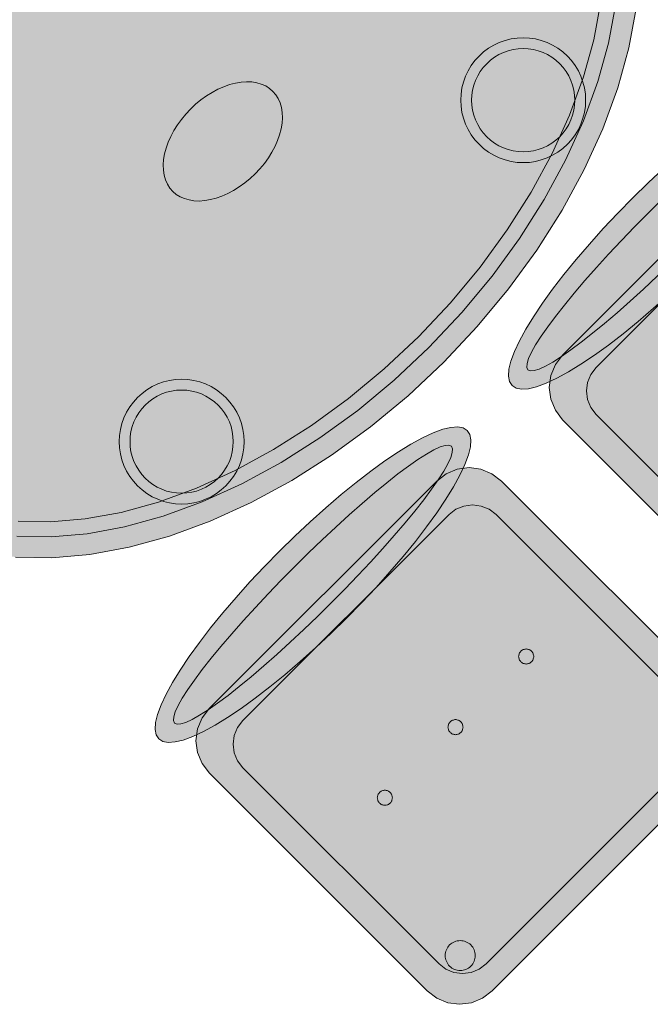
# Model space of a CAD drawing. Header units: metres. Extents: x 2172.2 to 2210.6, y 415.3 to 458.1.
# Tile 114 of 168: x 2180.1 to 2180.9, y 446.1 to 447.3. Entities that reach past the tile are written whole.
import ezdxf

# ---------------------------------------------------------------- set-up
doc = ezdxf.new("R2010")
doc.units = ezdxf.units.M
doc.layers.add('NC_N1_CHAIRS', color=7, linetype='CONTINUOUS', lineweight=13)
doc.layers.add('NC_N1_TABLES', color=7, linetype='CONTINUOUS', lineweight=13)

# ---------------------------------------------------------------- blocks, each defined once
blk = doc.blocks.new('NC_N1_DINING_2')
at = {"true_color": 0xf6f5ef}
h = blk.add_hatch(color=256, dxfattribs=at)
h.dxf.hatch_style = 1
h.paths.add_polyline_path([(0.6, 0), (0.5971, 0.0368), (0.5885, 0.0732), (0.5742, 0.1089), (0.5543, 0.1435), (0.5292, 0.1768), (0.4989, 0.2083), (0.4638, 0.2379), (0.4243, 0.2652), (0.3806, 0.2899), (0.3333, 0.3118), (0.2828, 0.3307), (0.2296, 0.3465), (0.1742, 0.3589), (0.1171, 0.3678), (0.0588, 0.3732), (0, 0.375), (-0.0588, 0.3732), (-0.1171, 0.3678), (-0.1742, 0.3589), (-0.2296, 0.3465), (-0.2828, 0.3307), (-0.3333, 0.3118), (-0.3806, 0.2899), (-0.4243, 0.2652), (-0.4638, 0.2379), (-0.4989, 0.2083), (-0.5292, 0.1768), (-0.5543, 0.1435), (-0.5742, 0.1089), (-0.5885, 0.0732), (-0.5971, 0.0368), (-0.6, 0), (-0.5971, -0.0368), (-0.5885, -0.0732), (-0.5742, -0.1089), (-0.5543, -0.1435), (-0.5292, -0.1768), (-0.4989, -0.2083), (-0.4638, -0.2379), (-0.4243, -0.2652), (-0.3806, -0.2899), (-0.3333, -0.3118), (-0.2828, -0.3307), (-0.2296, -0.3465), (-0.1742, -0.3589), (-0.1171, -0.3678), (-0.0588, -0.3732), (0, -0.375), (0.0588, -0.3732), (0.1171, -0.3678), (0.1742, -0.3589), (0.2296, -0.3465), (0.2828, -0.3307), (0.3333, -0.3118), (0.3806, -0.2899), (0.4243, -0.2652), (0.4638, -0.2379), (0.4989, -0.2083), (0.5292, -0.1768), (0.5543, -0.1435), (0.5742, -0.1089), (0.5885, -0.0732), (0.5971, -0.0368)])
at = {"color": 0, "linetype": 'CONTINUOUS', "lineweight": -2, "true_color": 0x2d3540}
blk.add_lwpolyline([(-0.4638, -0.2379), (-0.4243, -0.2652), (-0.3806, -0.2899), (-0.3333, -0.3118), (-0.2828, -0.3307), (-0.2296, -0.3465), (-0.1742, -0.3589), (-0.1171, -0.3678), (-0.0588, -0.3732), (0, -0.375), (0.0588, -0.3732), (0.1171, -0.3678), (0.1742, -0.3589), (0.2296, -0.3465), (0.2828, -0.3307), (0.3333, -0.3118), (0.3806, -0.2899), (0.4243, -0.2652), (0.4638, -0.2379), (0.4989, -0.2083), (0.5292, -0.1768)], dxfattribs=at)
at = {"color": 0, "linetype": 'CONTINUOUS', "lineweight": -2, "true_color": 0xa38246}
for points in [[(0.5101, -0.1605), (0.4818, -0.1901), (0.4486, -0.218), (0.411, -0.244), (0.3692, -0.2676), (0.3237, -0.2887), (0.2749, -0.307), (0.2233, -0.3222), (0.1695, -0.3343), (0.114, -0.343), (0.0573, -0.3482), (0, -0.35), (-0.0573, -0.3482), (-0.114, -0.343), (-0.1695, -0.3343), (-0.2233, -0.3222), (-0.2749, -0.307), (-0.3237, -0.2887), (-0.3692, -0.2676), (-0.411, -0.244), (-0.4486, -0.218)], [(0.4964, -0.1488), (0.4694, -0.1769), (0.4377, -0.2037), (0.4014, -0.2287), (0.361, -0.2516), (0.3167, -0.2721), (0.2692, -0.2899), (0.2188, -0.3048), (0.1661, -0.3166), (0.1117, -0.3251), (0.0562, -0.3303), (0, -0.332), (-0.0562, -0.3303), (-0.1117, -0.3251), (-0.1661, -0.3166), (-0.2188, -0.3048), (-0.2692, -0.2899), (-0.3167, -0.2721), (-0.361, -0.2516), (-0.4014, -0.2287), (-0.4377, -0.2037)]]:
    blk.add_lwpolyline(points, dxfattribs=at)
for points in [[(0.085, 0), (0.0846, 0.0054), (0.0834, 0.0107), (0.0813, 0.016), (0.0785, 0.021), (0.075, 0.0259), (0.0707, 0.0306), (0.0657, 0.0349), (0.0601, 0.0389), (0.0539, 0.0425), (0.0472, 0.0457), (0.0401, 0.0485), (0.0325, 0.0508), (0.0247, 0.0526), (0.0166, 0.0539), (0.0083, 0.0547), (0, 0.055), (-0.0083, 0.0547), (-0.0166, 0.0539), (-0.0247, 0.0526), (-0.0325, 0.0508), (-0.0401, 0.0485), (-0.0472, 0.0457), (-0.0539, 0.0425), (-0.0601, 0.0389), (-0.0657, 0.0349), (-0.0707, 0.0306), (-0.075, 0.0259), (-0.0785, 0.021), (-0.0813, 0.016), (-0.0834, 0.0107), (-0.0846, 0.0054), (-0.085, 0), (-0.0846, -0.0054), (-0.0834, -0.0107), (-0.0813, -0.016), (-0.0785, -0.021), (-0.075, -0.0259), (-0.0707, -0.0306), (-0.0657, -0.0349), (-0.0601, -0.0389), (-0.0539, -0.0425), (-0.0472, -0.0457), (-0.0401, -0.0485), (-0.0325, -0.0508), (-0.0247, -0.0526), (-0.0166, -0.0539), (-0.0083, -0.0547), (0, -0.055), (0.0083, -0.0547), (0.0166, -0.0539), (0.0247, -0.0526), (0.0325, -0.0508), (0.0401, -0.0485), (0.0472, -0.0457), (0.0539, -0.0425), (0.0601, -0.0389), (0.0657, -0.0349), (0.0707, -0.0306), (0.075, -0.0259), (0.0785, -0.021), (0.0813, -0.016), (0.0834, -0.0107), (0.0846, -0.0054)], [(-0.228, -0.22), (-0.2283, -0.2261), (-0.2292, -0.2321), (-0.2307, -0.238), (-0.2327, -0.2437), (-0.2353, -0.2492), (-0.2384, -0.2544), (-0.2421, -0.2593), (-0.2462, -0.2638), (-0.2507, -0.2679), (-0.2556, -0.2716), (-0.2608, -0.2747), (-0.2663, -0.2773), (-0.272, -0.2793), (-0.2779, -0.2808), (-0.2839, -0.2817), (-0.29, -0.282), (-0.2961, -0.2817), (-0.3021, -0.2808), (-0.308, -0.2793), (-0.3137, -0.2773), (-0.3192, -0.2747), (-0.3244, -0.2716), (-0.3293, -0.2679), (-0.3338, -0.2638), (-0.3379, -0.2593), (-0.3416, -0.2544), (-0.3447, -0.2492), (-0.3473, -0.2437), (-0.3493, -0.238), (-0.3508, -0.2321), (-0.3517, -0.2261), (-0.352, -0.22), (-0.3517, -0.2139), (-0.3508, -0.2079), (-0.3493, -0.202), (-0.3473, -0.1963), (-0.3447, -0.1908), (-0.3416, -0.1856), (-0.3379, -0.1807), (-0.3338, -0.1762), (-0.3293, -0.1721), (-0.3244, -0.1684), (-0.3192, -0.1653), (-0.3137, -0.1627), (-0.308, -0.1607), (-0.3021, -0.1592), (-0.2961, -0.1583), (-0.29, -0.158), (-0.2839, -0.1583), (-0.2779, -0.1592), (-0.272, -0.1607), (-0.2663, -0.1627), (-0.2608, -0.1653), (-0.2556, -0.1684), (-0.2507, -0.1721), (-0.2462, -0.1762), (-0.2421, -0.1807), (-0.2384, -0.1856), (-0.2353, -0.1908), (-0.2327, -0.1963), (-0.2307, -0.202), (-0.2292, -0.2079), (-0.2283, -0.2139)], [(0.352, -0.22), (0.3517, -0.2261), (0.3508, -0.2321), (0.3493, -0.238), (0.3473, -0.2437), (0.3447, -0.2492), (0.3416, -0.2544), (0.3379, -0.2593), (0.3338, -0.2638), (0.3293, -0.2679), (0.3244, -0.2716), (0.3192, -0.2747), (0.3137, -0.2773), (0.308, -0.2793), (0.3021, -0.2808), (0.2961, -0.2817), (0.29, -0.282), (0.2839, -0.2817), (0.2779, -0.2808), (0.272, -0.2793), (0.2663, -0.2773), (0.2608, -0.2747), (0.2556, -0.2716), (0.2507, -0.2679), (0.2462, -0.2638), (0.2421, -0.2593), (0.2384, -0.2544), (0.2353, -0.2492), (0.2327, -0.2437), (0.2307, -0.238), (0.2292, -0.2321), (0.2283, -0.2261), (0.228, -0.22), (0.2283, -0.2139), (0.2292, -0.2079), (0.2307, -0.202), (0.2327, -0.1963), (0.2353, -0.1908), (0.2384, -0.1856), (0.2421, -0.1807), (0.2462, -0.1762), (0.2507, -0.1721), (0.2556, -0.1684), (0.2608, -0.1653), (0.2663, -0.1627), (0.272, -0.1607), (0.2779, -0.1592), (0.2839, -0.1583), (0.29, -0.158), (0.2961, -0.1583), (0.3021, -0.1592), (0.308, -0.1607), (0.3137, -0.1627), (0.3192, -0.1653), (0.3244, -0.1684), (0.3293, -0.1721), (0.3338, -0.1762), (0.3379, -0.1807), (0.3416, -0.1856), (0.3447, -0.1908), (0.3473, -0.1963), (0.3493, -0.202), (0.3508, -0.2079), (0.3517, -0.2139)]]:
    blk.add_lwpolyline(points, close=True, dxfattribs=at)
at = {"color": 0, "linetype": 'CONTINUOUS', "lineweight": -2, "true_color": 0x89939a}
for points in [[(-0.215, -0.22), (-0.2154, -0.2274), (-0.2164, -0.2346), (-0.2182, -0.2418), (-0.2207, -0.2487), (-0.2239, -0.2554), (-0.2276, -0.2617), (-0.232, -0.2676), (-0.237, -0.273), (-0.2424, -0.278), (-0.2483, -0.2824), (-0.2546, -0.2861), (-0.2613, -0.2893), (-0.2682, -0.2918), (-0.2754, -0.2936), (-0.2826, -0.2946), (-0.29, -0.295), (-0.2974, -0.2946), (-0.3046, -0.2936), (-0.3118, -0.2918), (-0.3187, -0.2893), (-0.3254, -0.2861), (-0.3317, -0.2824), (-0.3376, -0.278), (-0.343, -0.273), (-0.348, -0.2676), (-0.3524, -0.2617), (-0.3561, -0.2554), (-0.3593, -0.2487), (-0.3618, -0.2418), (-0.3636, -0.2346), (-0.3646, -0.2274), (-0.365, -0.22), (-0.3646, -0.2126), (-0.3636, -0.2054), (-0.3618, -0.1982), (-0.3593, -0.1913), (-0.3561, -0.1846), (-0.3524, -0.1783), (-0.348, -0.1724), (-0.343, -0.167), (-0.3376, -0.162), (-0.3317, -0.1576), (-0.3254, -0.1539), (-0.3187, -0.1507), (-0.3118, -0.1482), (-0.3046, -0.1464), (-0.2974, -0.1454), (-0.29, -0.145), (-0.2826, -0.1454), (-0.2754, -0.1464), (-0.2682, -0.1482), (-0.2613, -0.1507), (-0.2546, -0.1539), (-0.2483, -0.1576), (-0.2424, -0.162), (-0.237, -0.167), (-0.232, -0.1724), (-0.2276, -0.1783), (-0.2239, -0.1846), (-0.2207, -0.1913), (-0.2182, -0.1982), (-0.2164, -0.2054), (-0.2154, -0.2126)], [(0.365, -0.22), (0.3646, -0.2274), (0.3636, -0.2346), (0.3618, -0.2418), (0.3593, -0.2487), (0.3561, -0.2554), (0.3524, -0.2617), (0.348, -0.2676), (0.343, -0.273), (0.3376, -0.278), (0.3317, -0.2824), (0.3254, -0.2861), (0.3187, -0.2893), (0.3118, -0.2918), (0.3046, -0.2936), (0.2974, -0.2946), (0.29, -0.295), (0.2826, -0.2946), (0.2754, -0.2936), (0.2682, -0.2918), (0.2613, -0.2893), (0.2546, -0.2861), (0.2483, -0.2824), (0.2424, -0.278), (0.237, -0.273), (0.232, -0.2676), (0.2276, -0.2617), (0.2239, -0.2554), (0.2207, -0.2487), (0.2182, -0.2418), (0.2164, -0.2346), (0.2154, -0.2274), (0.215, -0.22), (0.2154, -0.2126), (0.2164, -0.2054), (0.2182, -0.1982), (0.2207, -0.1913), (0.2239, -0.1846), (0.2276, -0.1783), (0.232, -0.1724), (0.237, -0.167), (0.2424, -0.162), (0.2483, -0.1576), (0.2546, -0.1539), (0.2613, -0.1507), (0.2682, -0.1482), (0.2754, -0.1464), (0.2826, -0.1454), (0.29, -0.145), (0.2974, -0.1454), (0.3046, -0.1464), (0.3118, -0.1482), (0.3187, -0.1507), (0.3254, -0.1539), (0.3317, -0.1576), (0.3376, -0.162), (0.343, -0.167), (0.348, -0.1724), (0.3524, -0.1783), (0.3561, -0.1846), (0.3593, -0.1913), (0.3618, -0.1982), (0.3636, -0.2054), (0.3646, -0.2126)]]:
    blk.add_lwpolyline(points, close=True, dxfattribs=at)
blk = doc.blocks.new('NC_N1_CHAIR_IVORY')
at = {"true_color": 0xf6f5ef}
h = blk.add_hatch(color=256, dxfattribs=at)
h.dxf.hatch_style = 1
h.paths.add_polyline_path([(0.262, 0.222), (0.2607, 0.2276), (0.257, 0.2331), (0.2507, 0.2385), (0.2421, 0.2438), (0.2311, 0.2489), (0.2178, 0.2537), (0.2025, 0.2582), (0.1853, 0.2623), (0.1662, 0.2661), (0.1456, 0.2694), (0.1235, 0.2723), (0.1003, 0.2747), (0.0761, 0.2765), (0.0511, 0.2779), (0.0257, 0.2787), (0, 0.279), (-0.0257, 0.2787), (-0.0511, 0.2779), (-0.0761, 0.2765), (-0.1003, 0.2747), (-0.1235, 0.2723), (-0.1456, 0.2694), (-0.1662, 0.2661), (-0.1853, 0.2623), (-0.2025, 0.2582), (-0.2178, 0.2537), (-0.2311, 0.2489), (-0.2421, 0.2438), (-0.2507, 0.2385), (-0.257, 0.2331), (-0.2607, 0.2276), (-0.262, 0.222), (-0.2607, 0.2164), (-0.257, 0.2109), (-0.2507, 0.2055), (-0.2421, 0.2002), (-0.2311, 0.1951), (-0.2178, 0.1903), (-0.2025, 0.1858), (-0.1853, 0.1817), (-0.1662, 0.1779), (-0.1456, 0.1746), (-0.1235, 0.1717), (-0.1003, 0.1693), (-0.0761, 0.1675), (-0.0511, 0.1661), (-0.0257, 0.1653), (0, 0.165), (0.0257, 0.1653), (0.0511, 0.1661), (0.0761, 0.1675), (0.1003, 0.1693), (0.1235, 0.1717), (0.1456, 0.1746), (0.1662, 0.1779), (0.1853, 0.1817), (0.2025, 0.1858), (0.2178, 0.1903), (0.2311, 0.1951), (0.2421, 0.2002), (0.2507, 0.2055), (0.257, 0.2109), (0.2607, 0.2164)])
at = {"true_color": 0xdbe4e9}
h = blk.add_hatch(color=256, dxfattribs=at)
h.dxf.hatch_style = 1
h.paths.add_polyline_path([(0.193, -0.275), (-0.193, -0.275), (-0.2072, -0.2731), (-0.2205, -0.2676), (-0.2319, -0.2589), (-0.2406, -0.2475), (-0.2461, -0.2342), (-0.248, -0.22), (-0.248, 0.15), (-0.2461, 0.1642), (-0.2406, 0.1775), (-0.2319, 0.1889), (-0.2205, 0.1976), (-0.2072, 0.2031), (-0.193, 0.205), (0.193, 0.205), (0.2072, 0.2031), (0.2205, 0.1976), (0.2319, 0.1889), (0.2406, 0.1775), (0.2461, 0.1642), (0.248, 0.15), (0.248, -0.22), (0.2461, -0.2342), (0.2406, -0.2475), (0.2319, -0.2589), (0.2205, -0.2676), (0.2072, -0.2731)])
at = {"true_color": 0xa38246}
h = blk.add_hatch(color=256, dxfattribs=at)
h.dxf.hatch_style = 1
h.paths.add_polyline_path([(-0.111, -0.02), (-0.111, -0.0209), (-0.1112, -0.0218), (-0.1114, -0.0226), (-0.1117, -0.0234), (-0.1121, -0.0242), (-0.1125, -0.025), (-0.113, -0.0257), (-0.1136, -0.0264), (-0.1143, -0.027), (-0.115, -0.0275), (-0.1158, -0.0279), (-0.1166, -0.0283), (-0.1174, -0.0286), (-0.1182, -0.0288), (-0.1191, -0.029), (-0.12, -0.029), (-0.1209, -0.029), (-0.1218, -0.0288), (-0.1226, -0.0286), (-0.1234, -0.0283), (-0.1242, -0.0279), (-0.125, -0.0275), (-0.1257, -0.027), (-0.1264, -0.0264), (-0.127, -0.0257), (-0.1275, -0.025), (-0.1279, -0.0242), (-0.1283, -0.0234), (-0.1286, -0.0226), (-0.1288, -0.0218), (-0.129, -0.0209), (-0.129, -0.02), (-0.129, -0.0191), (-0.1288, -0.0182), (-0.1286, -0.0174), (-0.1283, -0.0166), (-0.1279, -0.0158), (-0.1275, -0.015), (-0.127, -0.0143), (-0.1264, -0.0136), (-0.1257, -0.013), (-0.125, -0.0125), (-0.1242, -0.0121), (-0.1234, -0.0117), (-0.1226, -0.0114), (-0.1218, -0.0112), (-0.1209, -0.011), (-0.12, -0.011), (-0.1191, -0.011), (-0.1182, -0.0112), (-0.1174, -0.0114), (-0.1166, -0.0117), (-0.1158, -0.0121), (-0.115, -0.0125), (-0.1143, -0.013), (-0.1136, -0.0136), (-0.113, -0.0143), (-0.1125, -0.015), (-0.1121, -0.0158), (-0.1117, -0.0166), (-0.1114, -0.0174), (-0.1112, -0.0182), (-0.111, -0.0191)])
h = blk.add_hatch(color=256, dxfattribs=at)
h.dxf.hatch_style = 1
h.paths.add_polyline_path([(0.009, -0.02), (0.009, -0.0209), (0.0088, -0.0218), (0.0086, -0.0226), (0.0083, -0.0234), (0.0079, -0.0242), (0.0075, -0.025), (0.007, -0.0257), (0.0064, -0.0264), (0.0057, -0.027), (0.005, -0.0275), (0.0042, -0.0279), (0.0034, -0.0283), (0.0026, -0.0286), (0.0018, -0.0288), (0.0009, -0.029), (0, -0.029), (-0.0009, -0.029), (-0.0018, -0.0288), (-0.0026, -0.0286), (-0.0034, -0.0283), (-0.0042, -0.0279), (-0.005, -0.0275), (-0.0057, -0.027), (-0.0064, -0.0264), (-0.007, -0.0257), (-0.0075, -0.025), (-0.0079, -0.0242), (-0.0083, -0.0234), (-0.0086, -0.0226), (-0.0088, -0.0218), (-0.009, -0.0209), (-0.009, -0.02), (-0.009, -0.0191), (-0.0088, -0.0182), (-0.0086, -0.0174), (-0.0083, -0.0166), (-0.0079, -0.0158), (-0.0075, -0.015), (-0.007, -0.0143), (-0.0064, -0.0136), (-0.0057, -0.013), (-0.005, -0.0125), (-0.0042, -0.0121), (-0.0034, -0.0117), (-0.0026, -0.0114), (-0.0018, -0.0112), (-0.0009, -0.011), (0, -0.011), (0.0009, -0.011), (0.0018, -0.0112), (0.0026, -0.0114), (0.0034, -0.0117), (0.0042, -0.0121), (0.005, -0.0125), (0.0057, -0.013), (0.0064, -0.0136), (0.007, -0.0143), (0.0075, -0.015), (0.0079, -0.0158), (0.0083, -0.0166), (0.0086, -0.0174), (0.0088, -0.0182), (0.009, -0.0191)])
h = blk.add_hatch(color=256, dxfattribs=at)
h.dxf.hatch_style = 1
h.paths.add_polyline_path([(0.129, -0.02), (0.129, -0.0209), (0.1288, -0.0218), (0.1286, -0.0226), (0.1283, -0.0234), (0.1279, -0.0242), (0.1275, -0.025), (0.127, -0.0257), (0.1264, -0.0264), (0.1257, -0.027), (0.125, -0.0275), (0.1242, -0.0279), (0.1234, -0.0283), (0.1226, -0.0286), (0.1218, -0.0288), (0.1209, -0.029), (0.12, -0.029), (0.1191, -0.029), (0.1182, -0.0288), (0.1174, -0.0286), (0.1166, -0.0283), (0.1158, -0.0279), (0.115, -0.0275), (0.1143, -0.027), (0.1136, -0.0264), (0.113, -0.0257), (0.1125, -0.025), (0.1121, -0.0242), (0.1117, -0.0234), (0.1114, -0.0226), (0.1112, -0.0218), (0.111, -0.0209), (0.111, -0.02), (0.111, -0.0191), (0.1112, -0.0182), (0.1114, -0.0174), (0.1117, -0.0166), (0.1121, -0.0158), (0.1125, -0.015), (0.113, -0.0143), (0.1136, -0.0136), (0.1143, -0.013), (0.115, -0.0125), (0.1158, -0.0121), (0.1166, -0.0117), (0.1174, -0.0114), (0.1182, -0.0112), (0.1191, -0.011), (0.12, -0.011), (0.1209, -0.011), (0.1218, -0.0112), (0.1226, -0.0114), (0.1234, -0.0117), (0.1242, -0.0121), (0.125, -0.0125), (0.1257, -0.013), (0.1264, -0.0136), (0.127, -0.0143), (0.1275, -0.015), (0.1279, -0.0158), (0.1283, -0.0166), (0.1286, -0.0174), (0.1288, -0.0182), (0.129, -0.0191)])
h = blk.add_hatch(color=256, dxfattribs=at)
h.dxf.hatch_style = 1
h.paths.add_polyline_path([(0.208, -0.218), (0.2079, -0.2198), (0.2077, -0.2215), (0.2072, -0.2232), (0.2066, -0.2249), (0.2059, -0.2265), (0.205, -0.228), (0.2039, -0.2294), (0.2027, -0.2307), (0.2014, -0.2319), (0.2, -0.233), (0.1985, -0.2339), (0.1969, -0.2346), (0.1952, -0.2352), (0.1935, -0.2357), (0.1918, -0.2359), (0.19, -0.236), (0.1882, -0.2359), (0.1865, -0.2357), (0.1848, -0.2352), (0.1831, -0.2346), (0.1815, -0.2339), (0.18, -0.233), (0.1786, -0.2319), (0.1773, -0.2307), (0.1761, -0.2294), (0.175, -0.228), (0.1741, -0.2265), (0.1734, -0.2249), (0.1728, -0.2232), (0.1723, -0.2215), (0.1721, -0.2198), (0.172, -0.218), (0.1721, -0.2162), (0.1723, -0.2145), (0.1728, -0.2128), (0.1734, -0.2111), (0.1741, -0.2095), (0.175, -0.208), (0.1761, -0.2066), (0.1773, -0.2053), (0.1786, -0.2041), (0.18, -0.203), (0.1815, -0.2021), (0.1831, -0.2014), (0.1848, -0.2008), (0.1865, -0.2003), (0.1882, -0.2001), (0.19, -0.2), (0.1918, -0.2001), (0.1935, -0.2003), (0.1952, -0.2008), (0.1969, -0.2014), (0.1985, -0.2021), (0.2, -0.203), (0.2014, -0.2041), (0.2027, -0.2053), (0.2039, -0.2066), (0.205, -0.208), (0.2059, -0.2095), (0.2066, -0.2111), (0.2072, -0.2128), (0.2077, -0.2145), (0.2079, -0.2162)])
at = {"color": 0, "linetype": 'CONTINUOUS', "lineweight": -2, "true_color": 0x2d3540}
blk.add_lwpolyline([(0.262, 0.222), (0.2607, 0.2276), (0.257, 0.2331), (0.2507, 0.2385), (0.2421, 0.2438), (0.2311, 0.2489), (0.2178, 0.2537), (0.2025, 0.2582), (0.1853, 0.2623), (0.1662, 0.2661), (0.1456, 0.2694), (0.1235, 0.2723), (0.1003, 0.2747), (0.0761, 0.2765), (0.0511, 0.2779), (0.0257, 0.2787), (0, 0.279), (-0.0257, 0.2787), (-0.0511, 0.2779), (-0.0761, 0.2765), (-0.1003, 0.2747), (-0.1235, 0.2723), (-0.1456, 0.2694), (-0.1662, 0.2661), (-0.1853, 0.2623), (-0.2025, 0.2582), (-0.2178, 0.2537), (-0.2311, 0.2489), (-0.2421, 0.2438), (-0.2507, 0.2385), (-0.257, 0.2331), (-0.2607, 0.2276), (-0.262, 0.222), (-0.2607, 0.2164), (-0.257, 0.2109), (-0.2507, 0.2055), (-0.2421, 0.2002), (-0.2311, 0.1951), (-0.2178, 0.1903), (-0.2025, 0.1858), (-0.1853, 0.1817), (-0.1662, 0.1779), (-0.1456, 0.1746), (-0.1235, 0.1717), (-0.1003, 0.1693), (-0.0761, 0.1675), (-0.0511, 0.1661), (-0.0257, 0.1653), (0, 0.165), (0.0257, 0.1653), (0.0511, 0.1661), (0.0761, 0.1675), (0.1003, 0.1693), (0.1235, 0.1717), (0.1456, 0.1746), (0.1662, 0.1779), (0.1853, 0.1817), (0.2025, 0.1858), (0.2178, 0.1903), (0.2311, 0.1951), (0.2421, 0.2002), (0.2507, 0.2055), (0.257, 0.2109), (0.2607, 0.2164)], close=True, dxfattribs=at)
at = {"color": 0, "linetype": 'CONTINUOUS', "lineweight": -2, "true_color": 0xa38246}
blk.add_lwpolyline([(0.235, 0.222), (0.2339, 0.225), (0.2305, 0.228), (0.2249, 0.231), (0.2171, 0.2339), (0.2073, 0.2366), (0.1954, 0.2392), (0.1817, 0.2417), (0.1662, 0.2439), (0.1491, 0.246), (0.1306, 0.2478), (0.1108, 0.2493), (0.0899, 0.2506), (0.0682, 0.2517), (0.0458, 0.2524), (0.023, 0.2529), (0, 0.253), (-0.023, 0.2529), (-0.0458, 0.2524), (-0.0682, 0.2517), (-0.0899, 0.2506), (-0.1108, 0.2493), (-0.1306, 0.2478), (-0.1491, 0.246), (-0.1662, 0.2439), (-0.1817, 0.2417), (-0.1954, 0.2392), (-0.2073, 0.2366), (-0.2171, 0.2339), (-0.2249, 0.231), (-0.2305, 0.228), (-0.2339, 0.225), (-0.235, 0.222), (-0.2339, 0.219), (-0.2305, 0.216), (-0.2249, 0.213), (-0.2171, 0.2101), (-0.2073, 0.2074), (-0.1954, 0.2048), (-0.1817, 0.2023), (-0.1662, 0.2001), (-0.1491, 0.198), (-0.1306, 0.1962), (-0.1108, 0.1947), (-0.0899, 0.1934), (-0.0682, 0.1923), (-0.0458, 0.1916), (-0.023, 0.1911), (0, 0.191), (0.023, 0.1911), (0.0458, 0.1916), (0.0682, 0.1923), (0.0899, 0.1934), (0.1108, 0.1947), (0.1306, 0.1962), (0.1491, 0.198), (0.1662, 0.2001), (0.1817, 0.2023), (0.1954, 0.2048), (0.2073, 0.2074), (0.2171, 0.2101), (0.2249, 0.213), (0.2305, 0.216), (0.2339, 0.219)], close=True, dxfattribs=at)
at = {"color": 0, "linetype": 'CONTINUOUS', "lineweight": -2, "true_color": 0x2d3540}
blk.add_lwpolyline([(-0.248, -0.22), (-0.248, 0.15), (-0.2461, 0.1642), (-0.2406, 0.1775), (-0.2319, 0.1889), (-0.2205, 0.1976), (-0.2072, 0.2031), (-0.193, 0.205), (0.193, 0.205), (0.2072, 0.2031), (0.2205, 0.1976), (0.2319, 0.1889), (0.2406, 0.1775), (0.2461, 0.1642), (0.248, 0.15), (0.248, -0.22), (0.2461, -0.2342), (0.2406, -0.2475), (0.2319, -0.2589), (0.2205, -0.2676), (0.2072, -0.2731), (0.193, -0.275), (-0.193, -0.275)], dxfattribs=at)
at = {"color": 0, "linetype": 'CONTINUOUS', "lineweight": -2, "true_color": 0xa38246}
blk.add_lwpolyline([(-0.215, -0.207), (-0.215, 0.126), (-0.2136, 0.1364), (-0.2096, 0.146), (-0.2033, 0.1543), (-0.195, 0.1606), (-0.1854, 0.1646), (-0.175, 0.166), (0.175, 0.166), (0.1854, 0.1646), (0.195, 0.1606), (0.2033, 0.1543), (0.2096, 0.146), (0.2136, 0.1364), (0.215, 0.126), (0.215, -0.207), (0.2136, -0.2174), (0.2096, -0.227), (0.2033, -0.2353), (0.195, -0.2416), (0.1854, -0.2456), (0.175, -0.247), (-0.175, -0.247)], dxfattribs=at)
at = {"color": 0, "linetype": 'CONTINUOUS', "lineweight": -2}
for points in [[(-0.111, -0.02), (-0.111, -0.0209), (-0.1112, -0.0218), (-0.1114, -0.0226), (-0.1117, -0.0234), (-0.1121, -0.0242), (-0.1125, -0.025), (-0.113, -0.0257), (-0.1136, -0.0264), (-0.1143, -0.027), (-0.115, -0.0275), (-0.1158, -0.0279), (-0.1166, -0.0283), (-0.1174, -0.0286), (-0.1182, -0.0288), (-0.1191, -0.029), (-0.12, -0.029), (-0.1209, -0.029), (-0.1218, -0.0288), (-0.1226, -0.0286), (-0.1234, -0.0283), (-0.1242, -0.0279), (-0.125, -0.0275), (-0.1257, -0.027), (-0.1264, -0.0264), (-0.127, -0.0257), (-0.1275, -0.025), (-0.1279, -0.0242), (-0.1283, -0.0234), (-0.1286, -0.0226), (-0.1288, -0.0218), (-0.129, -0.0209), (-0.129, -0.02), (-0.129, -0.0191), (-0.1288, -0.0182), (-0.1286, -0.0174), (-0.1283, -0.0166), (-0.1279, -0.0158), (-0.1275, -0.015), (-0.127, -0.0143), (-0.1264, -0.0136), (-0.1257, -0.013), (-0.125, -0.0125), (-0.1242, -0.0121), (-0.1234, -0.0117), (-0.1226, -0.0114), (-0.1218, -0.0112), (-0.1209, -0.011), (-0.12, -0.011), (-0.1191, -0.011), (-0.1182, -0.0112), (-0.1174, -0.0114), (-0.1166, -0.0117), (-0.1158, -0.0121), (-0.115, -0.0125), (-0.1143, -0.013), (-0.1136, -0.0136), (-0.113, -0.0143), (-0.1125, -0.015), (-0.1121, -0.0158), (-0.1117, -0.0166), (-0.1114, -0.0174), (-0.1112, -0.0182), (-0.111, -0.0191)], [(0.009, -0.02), (0.009, -0.0209), (0.0088, -0.0218), (0.0086, -0.0226), (0.0083, -0.0234), (0.0079, -0.0242), (0.0075, -0.025), (0.007, -0.0257), (0.0064, -0.0264), (0.0057, -0.027), (0.005, -0.0275), (0.0042, -0.0279), (0.0034, -0.0283), (0.0026, -0.0286), (0.0018, -0.0288), (0.0009, -0.029), (0, -0.029), (-0.0009, -0.029), (-0.0018, -0.0288), (-0.0026, -0.0286), (-0.0034, -0.0283), (-0.0042, -0.0279), (-0.005, -0.0275), (-0.0057, -0.027), (-0.0064, -0.0264), (-0.007, -0.0257), (-0.0075, -0.025), (-0.0079, -0.0242), (-0.0083, -0.0234), (-0.0086, -0.0226), (-0.0088, -0.0218), (-0.009, -0.0209), (-0.009, -0.02), (-0.009, -0.0191), (-0.0088, -0.0182), (-0.0086, -0.0174), (-0.0083, -0.0166), (-0.0079, -0.0158), (-0.0075, -0.015), (-0.007, -0.0143), (-0.0064, -0.0136), (-0.0057, -0.013), (-0.005, -0.0125), (-0.0042, -0.0121), (-0.0034, -0.0117), (-0.0026, -0.0114), (-0.0018, -0.0112), (-0.0009, -0.011), (0, -0.011), (0.0009, -0.011), (0.0018, -0.0112), (0.0026, -0.0114), (0.0034, -0.0117), (0.0042, -0.0121), (0.005, -0.0125), (0.0057, -0.013), (0.0064, -0.0136), (0.007, -0.0143), (0.0075, -0.015), (0.0079, -0.0158), (0.0083, -0.0166), (0.0086, -0.0174), (0.0088, -0.0182), (0.009, -0.0191)], [(0.129, -0.02), (0.129, -0.0209), (0.1288, -0.0218), (0.1286, -0.0226), (0.1283, -0.0234), (0.1279, -0.0242), (0.1275, -0.025), (0.127, -0.0257), (0.1264, -0.0264), (0.1257, -0.027), (0.125, -0.0275), (0.1242, -0.0279), (0.1234, -0.0283), (0.1226, -0.0286), (0.1218, -0.0288), (0.1209, -0.029), (0.12, -0.029), (0.1191, -0.029), (0.1182, -0.0288), (0.1174, -0.0286), (0.1166, -0.0283), (0.1158, -0.0279), (0.115, -0.0275), (0.1143, -0.027), (0.1136, -0.0264), (0.113, -0.0257), (0.1125, -0.025), (0.1121, -0.0242), (0.1117, -0.0234), (0.1114, -0.0226), (0.1112, -0.0218), (0.111, -0.0209), (0.111, -0.02), (0.111, -0.0191), (0.1112, -0.0182), (0.1114, -0.0174), (0.1117, -0.0166), (0.1121, -0.0158), (0.1125, -0.015), (0.113, -0.0143), (0.1136, -0.0136), (0.1143, -0.013), (0.115, -0.0125), (0.1158, -0.0121), (0.1166, -0.0117), (0.1174, -0.0114), (0.1182, -0.0112), (0.1191, -0.011), (0.12, -0.011), (0.1209, -0.011), (0.1218, -0.0112), (0.1226, -0.0114), (0.1234, -0.0117), (0.1242, -0.0121), (0.125, -0.0125), (0.1257, -0.013), (0.1264, -0.0136), (0.127, -0.0143), (0.1275, -0.015), (0.1279, -0.0158), (0.1283, -0.0166), (0.1286, -0.0174), (0.1288, -0.0182), (0.129, -0.0191)], [(0.208, -0.218), (0.2079, -0.2198), (0.2077, -0.2215), (0.2072, -0.2232), (0.2066, -0.2249), (0.2059, -0.2265), (0.205, -0.228), (0.2039, -0.2294), (0.2027, -0.2307), (0.2014, -0.2319), (0.2, -0.233), (0.1985, -0.2339), (0.1969, -0.2346), (0.1952, -0.2352), (0.1935, -0.2357), (0.1918, -0.2359), (0.19, -0.236), (0.1882, -0.2359), (0.1865, -0.2357), (0.1848, -0.2352), (0.1831, -0.2346), (0.1815, -0.2339), (0.18, -0.233), (0.1786, -0.2319), (0.1773, -0.2307), (0.1761, -0.2294), (0.175, -0.228), (0.1741, -0.2265), (0.1734, -0.2249), (0.1728, -0.2232), (0.1723, -0.2215), (0.1721, -0.2198), (0.172, -0.218), (0.1721, -0.2162), (0.1723, -0.2145), (0.1728, -0.2128), (0.1734, -0.2111), (0.1741, -0.2095), (0.175, -0.208), (0.1761, -0.2066), (0.1773, -0.2053), (0.1786, -0.2041), (0.18, -0.203), (0.1815, -0.2021), (0.1831, -0.2014), (0.1848, -0.2008), (0.1865, -0.2003), (0.1882, -0.2001), (0.19, -0.2), (0.1918, -0.2001), (0.1935, -0.2003), (0.1952, -0.2008), (0.1969, -0.2014), (0.1985, -0.2021), (0.2, -0.203), (0.2014, -0.2041), (0.2027, -0.2053), (0.2039, -0.2066), (0.205, -0.208), (0.2059, -0.2095), (0.2066, -0.2111), (0.2072, -0.2128), (0.2077, -0.2145), (0.2079, -0.2162)]]:
    blk.add_lwpolyline(points, close=True, dxfattribs=at)

msp = doc.modelspace()

# ---------------------------------------------------------------- block references
at = {"layer": 'NC_N1_CHAIRS', "linetype": 'CONTINUOUS', "yscale": -1.0000000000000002, "rotation": -135}
for p in [(2181.0501, 446.8512), (2180.6259, 446.4269)]:
    msp.add_blockref('NC_N1_CHAIR_IVORY', p, dxfattribs=at)
at = {"layer": 'NC_N1_TABLES', "linetype": 'CONTINUOUS', "yscale": -1.0000000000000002, "rotation": -135}
msp.add_blockref('NC_N1_DINING_2', (2180.3607, 447.1163), dxfattribs=at)

doc.saveas('drawing.dxf')
